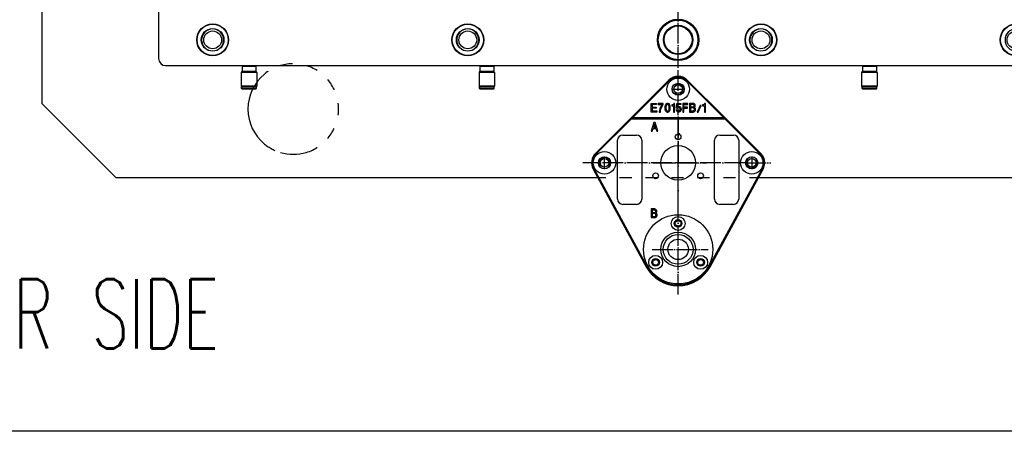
# Model space of a CAD drawing. Extents: x -1763 to 4575, y -3429 to 1051.
# Tile 147 of 174: x 3520 to 4088, y -2170 to -1932. Entities that reach past the tile are written whole.
import ezdxf

# ---------------------------------------------------------------- set-up
doc = ezdxf.new("R2010")
doc.units = 0
doc.linetypes.add('DASHED', pattern=[15, 7, -8])
doc.linetypes.add('DOT_CENTER', pattern=[14, 12, -1, 0, -1])
doc.layers.get('0').update_dxf_attribs({"linetype": 'CONTINUOUS'})
doc.layers.add('1', color=7, linetype='CONTINUOUS')
doc.styles.add('CONVERTER_1', font='txt.shx', dxfattribs={"width": 0.63})

# ---------------------------------------------------------------- blocks, each defined once
blk = doc.blocks.new('E7018-24101__1', base_point=(4200, -1958.68))
at = {"color": 1, "linetype": 'CONTINUOUS'}
for p, q in [((3600, -1791.38), (3600, -1954.68)), ((3604, -1958.68), (4196, -1958.68))]:
    blk.add_line(p, q, dxfattribs=at)
for centre, radius in [((3631.19, -1943.85), 9.2), ((3631.19, -1943.85), 9), ((3631.19, -1943.85), 6.55), ((3778.51, -1943.85), 9.2), ((3778.51, -1943.85), 9), ((3778.51, -1943.85), 6.55), ((3947.83, -1943.85), 9.2), ((3947.83, -1943.85), 9), ((3947.83, -1943.85), 6.55), ((4095.15, -1943.85), 9.2), ((4095.15, -1943.85), 9)]:
    blk.add_circle(centre, radius, dxfattribs=at)
for centre, radius, start, end in [((3631.19, -1943.85), 6.35, 0, 180), ((3778.51, -1943.85), 6.35, 0, 180), ((3947.83, -1943.85), 6.35, 0, 180), ((3631.19, -1943.85), 6.35, 180, 0), ((3778.51, -1943.85), 6.35, 180, 0), ((3947.83, -1943.85), 6.35, 180, 0), ((3604, -1954.68), 4, 180, -90)]:
    blk.add_arc(centre, radius, start, end, dxfattribs=at)
blk = doc.blocks.new('E2812-23753-0__50', base_point=(4014.79, -1972.18))
at = {"color": 1, "linetype": 'CONTINUOUS'}
for p, q in [((4007.99, -1958.68), (4007.99, -1958.88)), ((4012.99, -1958.68), (4012.99, -1958.88)), ((4006.19, -1971.88), (4006.19, -1971.18)), ((4006.19, -1971.18), (4006.59, -1971.18)), ((4006.19, -1971.88), (4014.79, -1971.88)), ((4006.49, -1972.18), (4006.19, -1971.88)), ((4006.49, -1972.18), (4014.49, -1972.18)), ((4007.99, -1971.18), (4006.59, -1971.18)), ((4012.99, -1971.18), (4007.99, -1971.18)), ((4014.39, -1971.18), (4012.99, -1971.18)), ((4014.39, -1971.18), (4014.79, -1971.18)), ((4014.49, -1972.18), (4014.79, -1971.88)), ((4014.79, -1971.88), (4014.79, -1971.18))]:
    blk.add_line(p, q, dxfattribs=at)
blk = doc.blocks.new('BEARING_HK0509__51', base_point=(4014.99, -1971.18))
at = {"color": 1, "linetype": 'CONTINUOUS'}
for p, q in [((4014.99, -1962.78), (4005.99, -1962.78)), ((4005.99, -1962.78), (4005.99, -1970.58)), ((4006.69, -1962.18), (4006.59, -1962.18)), ((4006.69, -1962.18), (4010.49, -1962.18)), ((4010.49, -1962.18), (4014.29, -1962.18)), ((4014.39, -1962.18), (4014.29, -1962.18)), ((4014.99, -1962.78), (4014.99, -1970.58)), ((4014.99, -1970.58), (4005.99, -1970.58)), ((4007.99, -1971.18), (4006.59, -1971.18)), ((4012.99, -1971.18), (4007.99, -1971.18)), ((4014.39, -1971.18), (4012.99, -1971.18))]:
    blk.add_line(p, q, dxfattribs=at)
for centre, start, end in [((4006.59, -1962.78), 90, 180), ((4014.39, -1962.78), 0, 90), ((4006.59, -1970.58), 180, -90), ((4014.39, -1970.58), -90, 0)]:
    blk.add_arc(centre, 0.6, start, end, dxfattribs=at)
blk = doc.blocks.new('24791-0S111__52', base_point=(4014.49, -1962.18))
at = {"color": 1, "linetype": 'CONTINUOUS'}
for p, q in [((4006.69, -1958.88), (4006.49, -1959.08)), ((4006.49, -1959.08), (4010.49, -1959.08)), ((4006.49, -1959.08), (4006.49, -1961.98)), ((4006.69, -1958.88), (4010.49, -1958.88)), ((4010.49, -1958.88), (4014.29, -1958.88)), ((4010.49, -1959.08), (4014.49, -1959.08)), ((4014.29, -1958.88), (4014.49, -1959.08)), ((4014.49, -1959.08), (4014.49, -1961.98)), ((4006.69, -1962.18), (4006.49, -1961.98)), ((4006.49, -1961.98), (4010.49, -1961.98)), ((4006.69, -1962.18), (4010.49, -1962.18)), ((4010.49, -1961.98), (4014.49, -1961.98)), ((4010.49, -1962.18), (4014.29, -1962.18)), ((4014.29, -1962.18), (4014.49, -1961.98))]:
    blk.add_line(p, q, dxfattribs=at)
blk = doc.blocks.new('BEARING_ASSY1_7__53', base_point=(4014.99, -1972.18))
for name, p in [('E2812-23753-0__50', (4014.79, -1972.18)), ('24791-0S111__52', (4014.49, -1962.18)), ('BEARING_HK0509__51', (4014.99, -1971.18))]:
    blk.add_blockref(name, p)
blk = doc.blocks.new('E2812-23753-0__58', base_point=(3793.81, -1972.18))
at = {"color": 1, "linetype": 'CONTINUOUS'}
for p, q in [((3787.01, -1958.68), (3787.01, -1958.88)), ((3792.01, -1958.68), (3792.01, -1958.88)), ((3785.21, -1971.88), (3785.21, -1971.18)), ((3785.21, -1971.18), (3785.61, -1971.18)), ((3785.51, -1972.18), (3785.21, -1971.88)), ((3785.21, -1971.88), (3793.81, -1971.88)), ((3785.51, -1972.18), (3793.51, -1972.18)), ((3787.01, -1971.18), (3785.61, -1971.18)), ((3792.01, -1971.18), (3787.01, -1971.18)), ((3793.41, -1971.18), (3792.01, -1971.18)), ((3793.41, -1971.18), (3793.81, -1971.18)), ((3793.51, -1972.18), (3793.81, -1971.88)), ((3793.81, -1971.88), (3793.81, -1971.18))]:
    blk.add_line(p, q, dxfattribs=at)
blk = doc.blocks.new('BEARING_HK0509__59', base_point=(3794.01, -1971.18))
at = {"color": 1, "linetype": 'CONTINUOUS'}
for p, q in [((3794.01, -1962.78), (3785.01, -1962.78)), ((3785.01, -1962.78), (3785.01, -1970.58)), ((3785.71, -1962.18), (3785.61, -1962.18)), ((3785.71, -1962.18), (3789.51, -1962.18)), ((3789.51, -1962.18), (3793.31, -1962.18)), ((3793.41, -1962.18), (3793.31, -1962.18)), ((3794.01, -1962.78), (3794.01, -1970.58)), ((3794.01, -1970.58), (3785.01, -1970.58)), ((3787.01, -1971.18), (3785.61, -1971.18)), ((3792.01, -1971.18), (3787.01, -1971.18)), ((3793.41, -1971.18), (3792.01, -1971.18))]:
    blk.add_line(p, q, dxfattribs=at)
for centre, start, end in [((3785.61, -1962.78), 90, 180), ((3793.41, -1962.78), 0, 90), ((3785.61, -1970.58), 180, -90), ((3793.41, -1970.58), -90, 0)]:
    blk.add_arc(centre, 0.6, start, end, dxfattribs=at)
blk = doc.blocks.new('24791-0S111__60', base_point=(3793.51, -1962.18))
at = {"color": 1, "linetype": 'CONTINUOUS'}
for p, q in [((3785.71, -1958.88), (3785.51, -1959.08)), ((3785.51, -1959.08), (3789.51, -1959.08)), ((3785.51, -1959.08), (3785.51, -1961.98)), ((3785.71, -1958.88), (3789.51, -1958.88)), ((3789.51, -1958.88), (3793.31, -1958.88)), ((3789.51, -1959.08), (3793.51, -1959.08)), ((3793.31, -1958.88), (3793.51, -1959.08)), ((3793.51, -1959.08), (3793.51, -1961.98)), ((3785.71, -1962.18), (3785.51, -1961.98)), ((3785.51, -1961.98), (3789.51, -1961.98)), ((3785.71, -1962.18), (3789.51, -1962.18)), ((3789.51, -1961.98), (3793.51, -1961.98)), ((3789.51, -1962.18), (3793.31, -1962.18)), ((3793.31, -1962.18), (3793.51, -1961.98))]:
    blk.add_line(p, q, dxfattribs=at)
blk = doc.blocks.new('BEARING_ASSY1_5__61', base_point=(3794.01, -1972.18))
for name, p in [('E2812-23753-0__58', (3793.81, -1972.18)), ('24791-0S111__60', (3793.51, -1962.18)), ('BEARING_HK0509__59', (3794.01, -1971.18))]:
    blk.add_blockref(name, p)
blk = doc.blocks.new('E2812-23753-0__62', base_point=(3656.49, -1972.18))
at = {"color": 1, "linetype": 'CONTINUOUS'}
for p, q in [((3649.69, -1958.68), (3649.69, -1958.88)), ((3654.69, -1958.68), (3654.69, -1958.88)), ((3647.89, -1971.18), (3648.29, -1971.18)), ((3647.89, -1971.88), (3647.89, -1971.18)), ((3647.89, -1971.88), (3656.49, -1971.88)), ((3648.19, -1972.18), (3647.89, -1971.88)), ((3648.19, -1972.18), (3656.19, -1972.18)), ((3649.69, -1971.18), (3648.29, -1971.18)), ((3654.69, -1971.18), (3649.69, -1971.18)), ((3656.09, -1971.18), (3654.69, -1971.18)), ((3656.09, -1971.18), (3656.49, -1971.18)), ((3656.19, -1972.18), (3656.49, -1971.88)), ((3656.49, -1971.88), (3656.49, -1971.18))]:
    blk.add_line(p, q, dxfattribs=at)
blk = doc.blocks.new('BEARING_HK0509__63', base_point=(3656.69, -1971.18))
at = {"color": 1, "linetype": 'CONTINUOUS'}
for p, q in [((3647.69, -1962.78), (3647.69, -1970.58)), ((3656.69, -1962.78), (3647.69, -1962.78)), ((3648.39, -1962.18), (3648.29, -1962.18)), ((3648.39, -1962.18), (3652.19, -1962.18)), ((3652.19, -1962.18), (3655.99, -1962.18)), ((3656.09, -1962.18), (3655.99, -1962.18)), ((3656.69, -1962.78), (3656.69, -1970.58)), ((3656.69, -1970.58), (3647.69, -1970.58)), ((3649.69, -1971.18), (3648.29, -1971.18)), ((3654.69, -1971.18), (3649.69, -1971.18)), ((3656.09, -1971.18), (3654.69, -1971.18))]:
    blk.add_line(p, q, dxfattribs=at)
for centre, start, end in [((3648.29, -1962.78), 90, 180), ((3656.09, -1962.78), 0, 90), ((3648.29, -1970.58), 180, -90), ((3656.09, -1970.58), -90, 0)]:
    blk.add_arc(centre, 0.6, start, end, dxfattribs=at)
blk = doc.blocks.new('24791-0S111__64', base_point=(3656.19, -1962.18))
at = {"color": 1, "linetype": 'CONTINUOUS'}
for p, q in [((3648.39, -1958.88), (3648.19, -1959.08)), ((3648.19, -1959.08), (3652.19, -1959.08)), ((3648.19, -1959.08), (3648.19, -1961.98)), ((3648.39, -1958.88), (3652.19, -1958.88)), ((3652.19, -1958.88), (3655.99, -1958.88)), ((3652.19, -1959.08), (3656.19, -1959.08)), ((3655.99, -1958.88), (3656.19, -1959.08)), ((3656.19, -1959.08), (3656.19, -1961.98)), ((3648.39, -1962.18), (3648.19, -1961.98)), ((3648.19, -1961.98), (3652.19, -1961.98)), ((3648.39, -1962.18), (3652.19, -1962.18)), ((3652.19, -1961.98), (3656.19, -1961.98)), ((3652.19, -1962.18), (3655.99, -1962.18)), ((3655.99, -1962.18), (3656.19, -1961.98))]:
    blk.add_line(p, q, dxfattribs=at)
blk = doc.blocks.new('BEARING_ASSY1_4__65', base_point=(3656.69, -1972.18))
for name, p in [('E2812-23753-0__62', (3656.49, -1972.18)), ('24791-0S111__64', (3656.19, -1962.18)), ('BEARING_HK0509__63', (3656.69, -1971.18))]:
    blk.add_blockref(name, p)
blk = doc.blocks.new('BEARINGS__66', base_point=(4152.31, -1972.18))
for name, p in [('BEARING_ASSY1_4__65', (3656.69, -1972.18)), ('BEARING_ASSY1_5__61', (3794.01, -1972.18)), ('BEARING_ASSY1_7__53', (4014.99, -1972.18))]:
    blk.add_blockref(name, p)
blk = doc.blocks.new('21791-0S112__89', base_point=(3912, -1955.85))
at = {"color": 1, "linetype": 'CONTINUOUS'}
for radius in [12, 11.45, 8.49, 8.03]:
    blk.add_circle((3900, -1943.85), radius, dxfattribs=at)
blk = doc.blocks.new('21791-0S112_1__90', base_point=(3838.34, -1511.91))
at = {"color": 1, "linetype": 'CONTINUOUS'}
for radius in [12, 11.45, 8.49, 8.03]:
    blk.add_circle((3826.34, -1499.91), radius, dxfattribs=at)
blk = doc.blocks.new('21791-0S112_2__91', base_point=(3985.66, -1511.91))
at = {"color": 1, "linetype": 'CONTINUOUS'}
for radius in [12, 11.45, 8.49, 8.03]:
    blk.add_circle((3973.66, -1499.91), radius, dxfattribs=at)
blk = doc.blocks.new('BUSHINGS_INTERFACE__92', base_point=(3985.66, -1955.85))
for name, p in [('21791-0S112_1__90', (3838.34, -1511.91)), ('21791-0S112_2__91', (3985.66, -1511.91)), ('21791-0S112__89', (3912, -1955.85))]:
    blk.add_blockref(name, p)
blk = doc.blocks.new('6960-0041-0_6__93', base_point=(3784.86, -1950.2))
at = {"color": 1, "linetype": 'CONTINUOUS'}
blk.add_circle((3778.51, -1943.85), 5.15, dxfattribs=at)
for start, end in [(0, 180), (180, 0)]:
    blk.add_arc((3778.51, -1943.85), 6.35, start, end, dxfattribs=at)
blk = doc.blocks.new('6960-0041-0_5__94', base_point=(3954.18, -1950.2))
at = {"color": 1, "linetype": 'CONTINUOUS'}
blk.add_circle((3947.83, -1943.85), 5.15, dxfattribs=at)
for start, end in [(0, 180), (180, 0)]:
    blk.add_arc((3947.83, -1943.85), 6.35, start, end, dxfattribs=at)
blk = doc.blocks.new('6960-0041-0_4__95', base_point=(4101.5, -1950.2))
at = {"color": 1, "linetype": 'CONTINUOUS'}
blk.add_circle((4095.15, -1943.85), 5.15, dxfattribs=at)
for start, end in [(0, 180), (180, 0)]:
    blk.add_arc((4095.15, -1943.85), 6.35, start, end, dxfattribs=at)
blk = doc.blocks.new('6960-0041-0_7__96', base_point=(3637.54, -1950.2))
at = {"color": 1, "linetype": 'CONTINUOUS'}
blk.add_circle((3631.19, -1943.85), 5.15, dxfattribs=at)
for start, end in [(0, 180), (180, 0)]:
    blk.add_arc((3631.19, -1943.85), 6.35, start, end, dxfattribs=at)
blk = doc.blocks.new('6960-0041-0_1__97', base_point=(3858.52, -1506.26))
at = {"color": 1, "linetype": 'CONTINUOUS'}
blk.add_circle((3852.17, -1499.91), 5.15, dxfattribs=at)
for start, end in [(0, 180), (180, 0)]:
    blk.add_arc((3852.17, -1499.91), 6.35, start, end, dxfattribs=at)
blk = doc.blocks.new('6960-0041-0_3__98', base_point=(4175.16, -1506.26))
at = {"color": 1, "linetype": 'CONTINUOUS'}
blk.add_circle((4168.81, -1499.91), 5.15, dxfattribs=at)
for start, end in [(0, 180), (180, 0)]:
    blk.add_arc((4168.81, -1499.91), 6.35, start, end, dxfattribs=at)
blk = doc.blocks.new('6960-0041-0__99', base_point=(3711.2, -1506.26))
at = {"color": 1, "linetype": 'CONTINUOUS'}
blk.add_circle((3704.85, -1499.91), 5.15, dxfattribs=at)
for start, end in [(0, 180), (180, 0)]:
    blk.add_arc((3704.85, -1499.91), 6.35, start, end, dxfattribs=at)
blk = doc.blocks.new('6960-0041-0_2__100', base_point=(4027.84, -1506.26))
at = {"color": 1, "linetype": 'CONTINUOUS'}
blk.add_circle((4021.49, -1499.91), 5.15, dxfattribs=at)
for start, end in [(0, 180), (180, 0)]:
    blk.add_arc((4021.49, -1499.91), 6.35, start, end, dxfattribs=at)
blk = doc.blocks.new('HOLEPLUGS__101', base_point=(4175.16, -1950.2))
for name, p in [('6960-0041-0__99', (3711.2, -1506.26)), ('6960-0041-0_1__97', (3858.52, -1506.26)), ('6960-0041-0_2__100', (4027.84, -1506.26)), ('6960-0041-0_3__98', (4175.16, -1506.26)), ('6960-0041-0_7__96', (3637.54, -1950.2)), ('6960-0041-0_6__93', (3784.86, -1950.2)), ('6960-0041-0_5__94', (3954.18, -1950.2)), ('6960-0041-0_4__95', (4101.5, -1950.2))]:
    blk.add_blockref(name, p)
blk = doc.blocks.new('SMALLPARTS__109', base_point=(4240, -1972.18))
for name, p in [('BEARINGS__66', (4152.31, -1972.18)), ('BUSHINGS_INTERFACE__92', (3985.66, -1955.85)), ('HOLEPLUGS__101', (4175.16, -1950.2))]:
    blk.add_blockref(name, p)
blk = doc.blocks.new('E7018-64101__110', base_point=(4240, -1972.18))
for name, p in [('SMALLPARTS__109', (4240, -1972.18)), ('E7018-24101__1', (4200, -1958.68))]:
    blk.add_blockref(name, p)
blk = doc.blocks.new('STIFF_ASSY_DUTBD__112', base_point=(4240, -1972.18))
blk.add_blockref('E7018-64101__110', (4240, -1972.18))
blk = doc.blocks.new('A1__190', base_point=(4240, -1972.18))
blk.add_blockref('STIFF_ASSY_DUTBD__112', (4240, -1972.18))
blk = doc.blocks.new('FRONT1__191', base_point=(4150.3, -1381.88))
blk.add_blockref('A1__190', (4240, -1972.18))
blk = doc.blocks.new('L1__192', base_point=(4150.3, -1381.88))
blk.add_blockref('FRONT1__191', (4150.3, -1381.88))
blk = doc.blocks.new('PIN__603', base_point=(3920, -2084.88))
at = {"layer": '1', "color": 4, "linetype": 'CONTINUOUS'}
for centre, radius in [((3900, -2064.88), 20), ((3900, -2049.88), 4), ((3900, -2049.88), 2.2), ((3900, -2064.88), 10), ((3900, -2064.88), 8.6), ((3900, -2064.88), 5.9), ((3887.01, -2072.38), 4), ((3912.99, -2072.38), 4), ((3887.01, -2072.38), 2.2), ((3912.99, -2072.38), 2.2)]:
    blk.add_circle(centre, radius, dxfattribs=at)
blk = doc.blocks.new('E7015-23250__604', base_point=(4885.88, -2091.02))
at = {"layer": '1', "color": 6, "linetype": 'CONTINUOUS'}
for p, q in [((3872.89, -1988.88), (3894.7, -1967.08)), ((3905.3, -1967.08), (3927.11, -1988.88)), ((3874.6, -1987.88), (3895.05, -1967.43)), ((3904.95, -1967.43), (3925.4, -1987.88)), ((3884.37, -1985.55), (3884.37, -1980.55)), ((3884.37, -1980.55), (3887.57, -1980.55)), ((3887.57, -1981.18), (3884.99, -1981.18)), ((3884.99, -1981.18), (3884.99, -1982.68)), ((3884.99, -1982.68), (3887.35, -1982.68)), ((3887.35, -1983.3), (3884.99, -1983.3)), ((3884.99, -1983.3), (3884.99, -1984.93)), ((3887.35, -1982.68), (3887.35, -1983.3)), ((3887.57, -1980.55), (3887.57, -1981.18)), ((3888.53, -1980.55), (3888.53, -1981.18)), ((3891.45, -1980.55), (3888.53, -1980.55)), ((3888.53, -1981.18), (3890.78, -1981.18)), ((3889.49, -1983.62), (3889.2, -1984.55)), ((3889.71, -1983.05), (3889.49, -1983.62)), ((3890.05, -1982.3), (3889.71, -1983.05)), ((3889.88, -1984.62), (3890.05, -1983.87)), ((3890.78, -1981.18), (3890.05, -1982.3)), ((3890.05, -1983.87), (3890.33, -1983.12)), ((3890.33, -1983.12), (3890.78, -1982.18)), ((3890.78, -1982.18), (3891.45, -1981.12)), ((3891.45, -1981.12), (3891.45, -1980.55)), ((3892.41, -1982.24), (3892.35, -1982.8)), ((3892.35, -1982.8), (3892.35, -1983.3)), ((3892.35, -1983.3), (3892.41, -1983.87)), ((3892.47, -1981.87), (3892.41, -1982.24)), ((3892.41, -1983.87), (3892.47, -1984.24)), ((3892.58, -1981.55), (3892.47, -1981.87)), ((3892.47, -1984.24), (3892.58, -1984.55)), ((3892.69, -1981.3), (3892.58, -1981.55)), ((3892.86, -1981.05), (3892.69, -1981.3)), ((3893.03, -1980.87), (3892.86, -1981.05)), ((3893.03, -1981.99), (3892.97, -1982.68)), ((3892.97, -1982.68), (3892.97, -1983.43)), ((3892.97, -1983.43), (3893.03, -1984.12)), ((3893.2, -1980.74), (3893.03, -1980.87)), ((3893.14, -1981.68), (3893.03, -1981.99)), ((3893.03, -1984.12), (3893.14, -1984.43)), ((3893.25, -1981.49), (3893.14, -1981.68)), ((3893.14, -1984.43), (3893.25, -1984.62)), ((3893.48, -1980.62), (3893.2, -1980.74)), ((3893.48, -1981.3), (3893.25, -1981.49)), ((3893.7, -1980.55), (3893.48, -1980.62)), ((3893.7, -1981.18), (3893.48, -1981.3)), ((3894.1, -1980.55), (3893.7, -1980.55)), ((3894.1, -1981.18), (3893.7, -1981.18)), ((3894.32, -1980.62), (3894.1, -1980.55)), ((3894.32, -1981.3), (3894.1, -1981.18)), ((3894.6, -1980.74), (3894.32, -1980.62)), ((3894.55, -1981.49), (3894.32, -1981.3)), ((3894.66, -1981.68), (3894.55, -1981.49)), ((3894.55, -1984.62), (3894.66, -1984.43)), ((3894.77, -1980.87), (3894.6, -1980.74)), ((3894.77, -1981.99), (3894.66, -1981.68)), ((3894.66, -1984.43), (3894.77, -1984.12)), ((3894.94, -1981.05), (3894.77, -1980.87)), ((3894.83, -1982.68), (3894.77, -1981.99)), ((3894.77, -1984.12), (3894.83, -1983.43)), ((3894.83, -1983.43), (3894.83, -1982.68)), ((3895.11, -1981.3), (3894.94, -1981.05)), ((3895.22, -1981.55), (3895.11, -1981.3)), ((3895.34, -1981.87), (3895.22, -1981.55)), ((3895.22, -1984.55), (3895.34, -1984.24)), ((3895.39, -1982.24), (3895.34, -1981.87)), ((3895.34, -1984.24), (3895.39, -1983.87)), ((3895.45, -1982.8), (3895.39, -1982.24)), ((3895.39, -1983.87), (3895.45, -1983.3)), ((3895.45, -1983.3), (3895.45, -1982.8)), ((3896.46, -1981.43), (3896.35, -1981.43)), ((3896.35, -1981.43), (3896.35, -1981.93)), ((3896.35, -1981.93), (3897.42, -1981.93)), ((3896.74, -1981.37), (3896.46, -1981.43)), ((3896.91, -1981.3), (3896.74, -1981.37)), ((3897.14, -1981.18), (3896.91, -1981.3)), ((3897.3, -1980.99), (3897.14, -1981.18)), ((3897.47, -1980.74), (3897.3, -1980.99)), ((3897.42, -1981.93), (3897.42, -1985.55)), ((3897.53, -1980.55), (3897.47, -1980.74)), ((3897.98, -1980.55), (3897.53, -1980.55)), ((3897.98, -1985.55), (3897.98, -1980.55)), ((3898.88, -1984.18), (3899.44, -1984.12)), ((3898.99, -1984.55), (3898.88, -1984.18)), ((3898.94, -1983.3), (3899.27, -1980.55)), ((3899.5, -1983.3), (3898.94, -1983.3)), ((3899.27, -1980.55), (3901.58, -1980.55)), ((3899.44, -1984.12), (3899.55, -1984.43)), ((3899.61, -1983.12), (3899.5, -1983.3)), ((3899.72, -1981.18), (3899.55, -1982.55)), ((3899.55, -1982.55), (3899.84, -1982.37)), ((3899.55, -1984.43), (3899.67, -1984.62)), ((3899.84, -1982.93), (3899.61, -1983.12)), ((3901.58, -1981.18), (3899.72, -1981.18)), ((3899.84, -1982.37), (3900.17, -1982.24)), ((3900.17, -1982.8), (3899.84, -1982.93)), ((3900.17, -1982.24), (3900.45, -1982.24)), ((3900.45, -1982.8), (3900.17, -1982.8)), ((3900.45, -1982.24), (3900.74, -1982.3)), ((3900.74, -1982.93), (3900.45, -1982.8)), ((3900.74, -1982.3), (3901.02, -1982.43)), ((3900.96, -1983.12), (3900.74, -1982.93)), ((3901.07, -1983.3), (3900.96, -1983.12)), ((3900.96, -1984.62), (3901.07, -1984.43)), ((3901.02, -1982.43), (3901.19, -1982.62)), ((3901.19, -1983.62), (3901.07, -1983.3)), ((3901.07, -1984.43), (3901.19, -1984.12)), ((3901.19, -1982.62), (3901.35, -1982.8)), ((3901.19, -1984.12), (3901.19, -1983.62)), ((3901.35, -1982.8), (3901.52, -1983.05)), ((3901.52, -1983.05), (3901.64, -1983.3)), ((3901.58, -1980.55), (3901.58, -1981.18)), ((3901.64, -1983.3), (3901.75, -1983.68)), ((3901.75, -1984.18), (3901.64, -1984.55)), ((3901.75, -1983.68), (3901.75, -1984.18)), ((3905.69, -1980.55), (3902.65, -1980.55)), ((3902.65, -1980.55), (3902.65, -1985.55)), ((3903.27, -1982.68), (3903.27, -1981.18)), ((3903.27, -1981.18), (3905.69, -1981.18)), ((3905.35, -1982.68), (3903.27, -1982.68)), ((3903.27, -1985.55), (3903.27, -1983.3)), ((3903.27, -1983.3), (3905.35, -1983.3)), ((3905.35, -1983.3), (3905.35, -1982.68)), ((3905.69, -1981.18), (3905.69, -1980.55)), ((3908.72, -1980.55), (3906.59, -1980.55)), ((3906.59, -1980.55), (3906.59, -1985.55)), ((3908.67, -1981.18), (3907.2, -1981.18)), ((3907.2, -1981.18), (3907.2, -1982.55)), ((3907.2, -1982.55), (3908.67, -1982.55)), ((3908.67, -1983.12), (3907.2, -1983.12)), ((3907.2, -1983.12), (3907.2, -1984.87)), ((3908.89, -1981.24), (3908.67, -1981.18)), ((3908.67, -1982.55), (3908.89, -1982.49)), ((3908.95, -1983.18), (3908.67, -1983.12)), ((3909, -1980.62), (3908.72, -1980.55)), ((3909.06, -1981.37), (3908.89, -1981.24)), ((3908.89, -1982.49), (3909.06, -1982.37)), ((3909.17, -1983.37), (3908.95, -1983.18)), ((3909.34, -1980.8), (3909, -1980.62)), ((3909.17, -1981.55), (3909.06, -1981.37)), ((3909.06, -1982.37), (3909.17, -1982.18)), ((3909.23, -1981.74), (3909.17, -1981.55)), ((3909.17, -1982.18), (3909.23, -1981.99)), ((3909.34, -1983.62), (3909.17, -1983.37)), ((3909.17, -1984.62), (3909.34, -1984.37)), ((3909.23, -1981.99), (3909.23, -1981.74)), ((3909.57, -1981.05), (3909.34, -1980.8)), ((3909.4, -1983.87), (3909.34, -1983.62)), ((3909.34, -1984.37), (3909.4, -1984.12)), ((3909.4, -1984.12), (3909.4, -1983.87)), ((3909.45, -1982.8), (3909.57, -1982.68)), ((3909.74, -1983.05), (3909.45, -1982.8)), ((3909.79, -1981.43), (3909.57, -1981.05)), ((3909.57, -1982.68), (3909.79, -1982.3)), ((3909.96, -1983.43), (3909.74, -1983.05)), ((3909.85, -1981.74), (3909.79, -1981.43)), ((3909.79, -1982.3), (3909.85, -1981.99)), ((3909.85, -1981.99), (3909.85, -1981.74)), ((3910.07, -1983.87), (3909.96, -1983.43)), ((3909.96, -1984.62), (3910.07, -1984.18)), ((3910.07, -1984.18), (3910.07, -1983.87)), ((3912.66, -1981.8), (3910.97, -1985.55)), ((3911.54, -1985.55), (3913.22, -1981.8)), ((3913.22, -1981.8), (3912.66, -1981.8)), ((3914.24, -1981.43), (3914.12, -1981.43)), ((3914.12, -1981.43), (3914.12, -1981.93)), ((3914.12, -1981.93), (3915.19, -1981.93)), ((3914.52, -1981.37), (3914.24, -1981.43)), ((3914.69, -1981.3), (3914.52, -1981.37)), ((3914.91, -1981.18), (3914.69, -1981.3)), ((3915.08, -1980.99), (3914.91, -1981.18)), ((3915.25, -1980.74), (3915.08, -1980.99)), ((3915.19, -1981.93), (3915.19, -1985.55)), ((3915.3, -1980.55), (3915.25, -1980.74)), ((3915.75, -1980.55), (3915.3, -1980.55)), ((3915.75, -1985.55), (3915.75, -1980.55)), ((3852.2, -2009.58), (3872.89, -1988.88)), ((3852.55, -2009.93), (3873.1, -1989.38)), ((3873.1, -1989.38), (3872.89, -1988.88)), ((3927.11, -1988.88), (3872.89, -1988.88)), ((3873.1, -1989.38), (3926.9, -1989.38)), ((3887.63, -1985.55), (3884.37, -1985.55)), ((3884.99, -1984.93), (3887.63, -1984.93)), ((3887.63, -1984.93), (3887.63, -1985.55)), ((3889.2, -1984.55), (3889.09, -1985.55)), ((3889.09, -1985.55), (3889.77, -1985.55)), ((3889.77, -1985.55), (3889.88, -1984.62)), ((3892.58, -1984.55), (3892.69, -1984.8)), ((3892.69, -1984.8), (3892.86, -1985.05)), ((3892.86, -1985.05), (3893.03, -1985.24)), ((3893.03, -1985.24), (3893.2, -1985.37)), ((3893.2, -1985.37), (3893.48, -1985.49)), ((3893.25, -1984.62), (3893.48, -1984.8)), ((3893.48, -1984.8), (3893.7, -1984.93)), ((3893.48, -1985.49), (3893.7, -1985.55)), ((3893.7, -1984.93), (3894.1, -1984.93)), ((3893.7, -1985.55), (3894.1, -1985.55)), ((3894.1, -1984.93), (3894.32, -1984.8)), ((3894.1, -1985.55), (3894.32, -1985.49)), ((3894.32, -1984.8), (3894.55, -1984.62)), ((3894.32, -1985.49), (3894.6, -1985.37)), ((3894.6, -1985.37), (3894.77, -1985.24)), ((3894.77, -1985.24), (3894.94, -1985.05)), ((3894.94, -1985.05), (3895.11, -1984.8)), ((3895.11, -1984.8), (3895.22, -1984.55)), ((3897.42, -1985.55), (3897.98, -1985.55)), ((3899.1, -1984.8), (3898.99, -1984.55)), ((3899.27, -1985.05), (3899.1, -1984.8)), ((3899.44, -1985.24), (3899.27, -1985.05)), ((3899.61, -1985.37), (3899.44, -1985.24)), ((3899.89, -1985.49), (3899.61, -1985.37)), ((3899.67, -1984.62), (3899.89, -1984.8)), ((3899.89, -1984.8), (3900.17, -1984.93)), ((3900.17, -1985.55), (3899.89, -1985.49)), ((3900.17, -1984.93), (3900.45, -1984.93)), ((3900.45, -1985.55), (3900.17, -1985.55)), ((3900.45, -1984.93), (3900.74, -1984.8)), ((3900.74, -1985.49), (3900.45, -1985.55)), ((3900.74, -1984.8), (3900.96, -1984.62)), ((3901.02, -1985.37), (3900.74, -1985.49)), ((3901.19, -1985.24), (3901.02, -1985.37)), ((3901.35, -1985.05), (3901.19, -1985.24)), ((3901.52, -1984.8), (3901.35, -1985.05)), ((3901.64, -1984.55), (3901.52, -1984.8)), ((3902.65, -1985.55), (3903.27, -1985.55)), ((3906.59, -1985.55), (3908.72, -1985.55)), ((3907.2, -1984.87), (3908.67, -1984.87)), ((3908.67, -1984.87), (3908.95, -1984.8)), ((3908.72, -1985.55), (3909.17, -1985.43)), ((3908.95, -1984.8), (3909.17, -1984.62)), ((3909.17, -1985.43), (3909.51, -1985.24)), ((3909.51, -1985.24), (3909.79, -1984.93)), ((3909.79, -1984.93), (3909.96, -1984.62)), ((3910.97, -1985.55), (3911.54, -1985.55)), ((3915.19, -1985.55), (3915.75, -1985.55)), ((3926.9, -1989.38), (3927.11, -1988.88)), ((3926.9, -1989.38), (3947.45, -2009.93)), ((3927.11, -1988.88), (3947.8, -2009.58)), ((3886.03, -1991.55), (3884.4, -1996.55)), ((3885.02, -1996.55), (3885.53, -1995.05)), ((3885.53, -1995.05), (3887.21, -1995.05)), ((3886.37, -1992.43), (3885.69, -1994.43)), ((3885.69, -1994.43), (3887.1, -1994.43)), ((3886.71, -1991.55), (3886.03, -1991.55)), ((3887.1, -1994.43), (3886.37, -1992.43)), ((3888.34, -1996.55), (3886.71, -1991.55)), ((3887.21, -1995.05), (3887.72, -1996.55)), ((3868, -1998.88), (3876, -1998.88)), ((3884.4, -1996.55), (3885.02, -1996.55)), ((3887.72, -1996.55), (3888.34, -1996.55)), ((3924, -1998.88), (3932, -1998.88)), ((3865, -2035.88), (3865, -2001.88)), ((3879, -2001.88), (3879, -2035.88)), ((3921, -2035.88), (3921, -2001.88)), ((3935, -2001.88), (3935, -2035.88)), ((3850.91, -2018.46), (3881.54, -2074.9)), ((3851.35, -2018.22), (3855.92, -2026.64)), ((3918.46, -2074.9), (3949.09, -2018.46)), ((3944.08, -2026.64), (3948.65, -2018.22)), ((3855.92, -2026.64), (3881.98, -2074.66)), ((3918.02, -2074.66), (3944.08, -2026.64)), ((3876, -2038.88), (3868, -2038.88)), ((3932, -2038.88), (3924, -2038.88)), ((3886.54, -2041.55), (3884.4, -2041.55)), ((3884.4, -2041.55), (3884.4, -2046.55)), ((3884.4, -2046.55), (3886.54, -2046.55)), ((3886.48, -2042.18), (3885.02, -2042.18)), ((3885.02, -2042.18), (3885.02, -2043.55)), ((3885.02, -2043.55), (3886.48, -2043.55)), ((3886.48, -2044.12), (3885.02, -2044.12)), ((3885.02, -2044.12), (3885.02, -2045.87)), ((3885.02, -2045.87), (3886.48, -2045.87)), ((3886.71, -2042.24), (3886.48, -2042.18)), ((3886.48, -2043.55), (3886.71, -2043.49)), ((3886.76, -2044.18), (3886.48, -2044.12)), ((3886.48, -2045.87), (3886.76, -2045.8)), ((3886.82, -2041.62), (3886.54, -2041.55)), ((3886.54, -2046.55), (3886.99, -2046.43)), ((3886.88, -2042.37), (3886.71, -2042.24)), ((3886.71, -2043.49), (3886.88, -2043.37)), ((3886.99, -2044.37), (3886.76, -2044.18)), ((3886.76, -2045.8), (3886.99, -2045.62)), ((3887.16, -2041.8), (3886.82, -2041.62)), ((3886.99, -2042.55), (3886.88, -2042.37)), ((3886.88, -2043.37), (3886.99, -2043.18)), ((3887.04, -2042.74), (3886.99, -2042.55)), ((3886.99, -2043.18), (3887.04, -2042.99)), ((3887.16, -2044.62), (3886.99, -2044.37)), ((3886.99, -2045.62), (3887.16, -2045.37)), ((3886.99, -2046.43), (3887.33, -2046.24)), ((3887.04, -2042.99), (3887.04, -2042.74)), ((3887.38, -2042.05), (3887.16, -2041.8)), ((3887.21, -2044.87), (3887.16, -2044.62)), ((3887.16, -2045.37), (3887.21, -2045.12)), ((3887.21, -2045.12), (3887.21, -2044.87)), ((3887.27, -2043.8), (3887.38, -2043.68)), ((3887.55, -2044.05), (3887.27, -2043.8)), ((3887.33, -2046.24), (3887.61, -2045.93)), ((3887.61, -2042.43), (3887.38, -2042.05)), ((3887.38, -2043.68), (3887.61, -2043.3)), ((3887.78, -2044.43), (3887.55, -2044.05)), ((3887.66, -2042.74), (3887.61, -2042.43)), ((3887.61, -2043.3), (3887.66, -2042.99)), ((3887.61, -2045.93), (3887.78, -2045.62)), ((3887.66, -2042.99), (3887.66, -2042.74)), ((3887.89, -2044.87), (3887.78, -2044.43)), ((3887.78, -2045.62), (3887.89, -2045.18)), ((3887.89, -2045.18), (3887.89, -2044.87))]:
    blk.add_line(p, q, dxfattribs=at)
at = {"layer": '1', "color": 6, "linetype": 'DOT_CENTER'}
for p, q in [((3900, -1988.19), (3900, -2014.88)), ((3885.31, -2014.88), (3900, -2014.88)), ((3900, -2014.88), (3916.29, -2014.88)), ((3900, -2036.18), (3900, -2014.88)), ((3900, -2091.02), (3900, -2036.18)), ((3885, -2064.88), (3917.37, -2064.88))]:
    blk.add_line(p, q, dxfattribs=at)
at = {"layer": '1', "color": 6, "linetype": 'CONTINUOUS'}
for centre, radius in [((3900, -1972.38), 6.5), ((3900, -1972.38), 3.5), ((3900, -1999.88), 1.65), ((3900, -2014.88), 10), ((3857.5, -2014.88), 6.5), ((3857.5, -2014.88), 3.5), ((3942.5, -2014.88), 6.5), ((3942.5, -2014.88), 3.5), ((3887.01, -2022.38), 1.65), ((3912.99, -2022.38), 1.65), ((3900, -2049.88), 1.65), ((3900, -2064.88), 10), ((3887.01, -2072.38), 1.65), ((3912.99, -2072.38), 1.65)]:
    blk.add_circle(centre, radius, dxfattribs=at)
for centre, radius, start, end in [((3900, -1972.38), 7.5, 90, 135), ((3900, -1972.38), 7, 90, 135), ((3900, -1972.38), 7.5, 45, 90), ((3900, -1972.38), 7, 45, 90), ((3872.32, -1985.94), 3, -78.8918, -40.3858), ((3927.68, -1985.94), 3, -139.6142, -101.1082), ((3868, -2001.88), 3, 90, 180), ((3876, -2001.88), 3, 0, 90), ((3900, -1999.88), 2, 61.2344, 90), ((3924, -2001.88), 3, 90, 180), ((3932, -2001.88), 3, 0, 90), ((3857.5, -2014.88), 7.5, 135, -151.5073), ((3857.5, -2014.88), 7, 135, 180), ((3942.5, -2014.88), 7, 0, 45), ((3942.5, -2014.88), 7.5, 0, 45), ((3857.5, -2014.88), 7, 180, -151.5073), ((3942.5, -2014.88), 7, -28.4927, 0), ((3942.5, -2014.88), 7.5, -28.4927, 0), ((3868, -2035.88), 3, 180, -90), ((3876, -2035.88), 3, -90, 0), ((3924, -2035.88), 3, 180, -90), ((3932, -2035.88), 3, -90, 0), ((3900, -2064.88), 21, -151.5073, -90), ((3900, -2064.88), 20.5, -151.5073, -90), ((3900, -2064.88), 20.5, -90, -28.4927), ((3900, -2064.88), 21, -90, -28.4927)]:
    blk.add_arc(centre, radius, start, end, dxfattribs=at)
at = {"layer": '1'}
blk.add_blockref('PIN__603', (3920, -2084.88), dxfattribs=at)
blk = doc.blocks.new('HEADPLATE_EG__609', base_point=(3352.24, -2091.02))
at = {"layer": '1', "color": 7, "linetype": 'CONTINUOUS'}
for p, q in [((3532.7, -1980.83), (3532.7, -1212.23)), ((3532.7, -1980.83), (3575.5, -2023.63)), ((3851.81, -2023.63), (3575.5, -2023.63)), ((4155.52, -2023.63), (3948.19, -2023.63))]:
    blk.add_line(p, q, dxfattribs=at)
at = {"layer": '1', "color": 1, "linetype": 'DOT_CENTER'}
for p, q in [((3900, -1960), (3900, -1483.75)), ((3900, -2043.77), (3900, -1961.14)), ((3896.25, -1972.38), (3903.75, -1972.38)), ((3857.5, -2018.63), (3857.5, -2011.13)), ((3942.5, -2011.13), (3942.5, -2018.63)), ((3938.75, -2014.88), (3844.94, -2014.88)), ((3938.75, -2014.88), (3953.46, -2014.88))]:
    blk.add_line(p, q, dxfattribs=at)
at = {"layer": '1', "color": 7, "linetype": 'DASHED'}
blk.add_line((3948.19, -2023.63), (3851.81, -2023.63), dxfattribs=at)
at = {"layer": '1', "color": 7, "linetype": 'CONTINUOUS'}
for centre in [(3900, -1972.38), (3857.5, -2014.88), (3942.5, -2014.88)]:
    blk.add_circle(centre, 2.5, dxfattribs=at)
at = {"layer": '1', "color": 7, "linetype": 'DASHED'}
for start, end in [(-73.4273, 129.4163), (-129.4163, -106.5727)]:
    blk.add_arc((3677.75, -1983.8), 26.16, start, end, dxfattribs=at)
at = {"layer": '1', "color": 7, "linetype": 'CONTINUOUS'}
for start, end in [(129.4163, 180), (180, -129.4163), (-106.5727, -73.4273)]:
    blk.add_arc((3677.75, -1983.8), 26.16, start, end, dxfattribs=at)
at = {"layer": '1', "color": 1, "linetype": 'CONTINUOUS'}
for centre, start, end in [((3900, -1972.38), -130.8415, 131.7276), ((3857.5, -2014.88), -40.8415, -138.2724), ((3942.5, -2014.88), 139.1585, 41.7276)]:
    blk.add_arc(centre, 3, start, end, dxfattribs=at)
at = {"layer": '1'}
blk.add_blockref('E7015-23250__604', (4885.88, -2091.02), dxfattribs=at)
at = {"layer": '1', "color": 1, "style": 'CONVERTER_1', "width": 0.63}
blk.add_text('OPERATOR SIDE', height=40, dxfattribs=at).set_placement((3365.97, -2122.07))
blk = doc.blocks.new('D-E6980-90196-1S121', base_point=(12650.47, 564.07))
at = {"layer": '1'}
blk.add_blockref('HEADPLATE_EG__609', (3352.24, -2091.02), dxfattribs=at)
blk = doc.blocks.new('TEXT__610', base_point=(-2000, -2800))
at = {"layer": '1', "color": 1, "linetype": 'CONTINUOUS'}
blk.add_line((4500, -2170), (-700, -2170), dxfattribs=at)

msp = doc.modelspace()

# ---------------------------------------------------------------- block references
for name, p in [('D-E6980-90196-1S121', (12650.47, 564.07)), ('L1__192', (4150.3, -1381.88))]:
    msp.add_blockref(name, p)
at = {"layer": '1'}
msp.add_blockref('TEXT__610', (-2000, -2800), dxfattribs=at)

doc.saveas('drawing.dxf')
